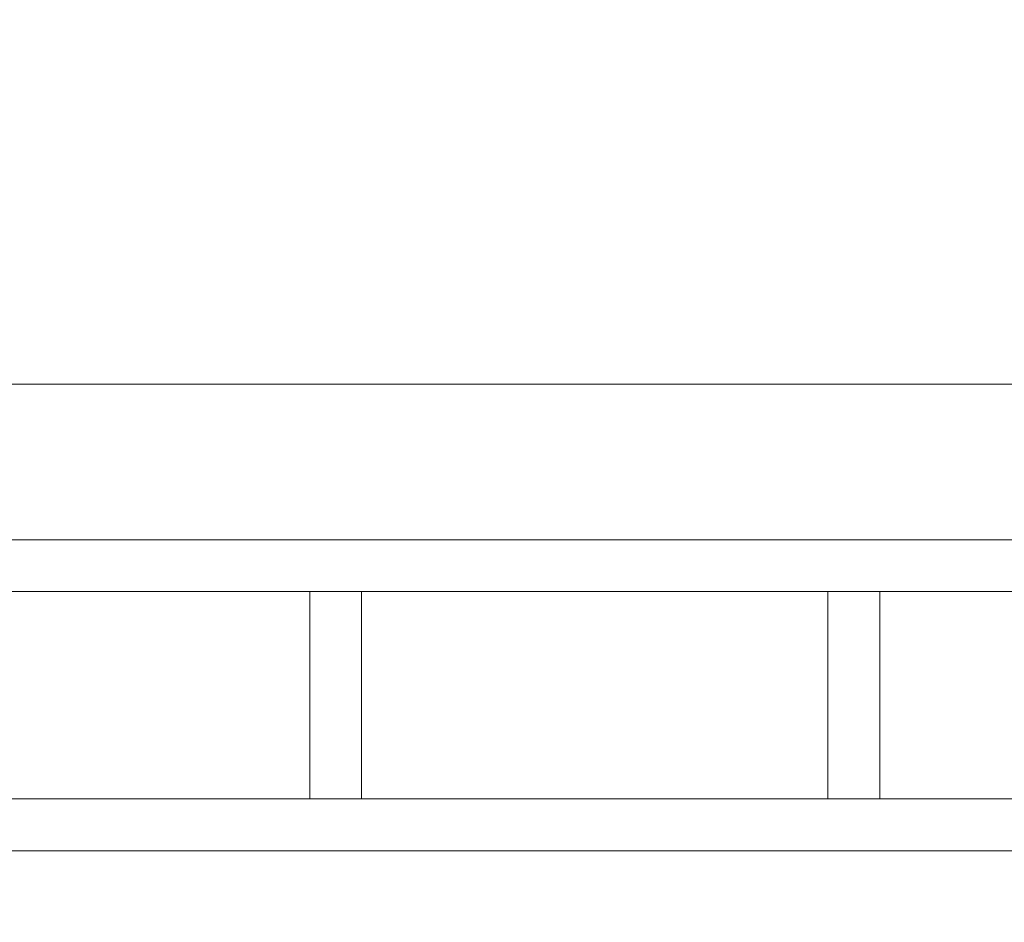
# Model space of a CAD drawing. Header units: millimetres. Extents: x 53458 to 260960, y -123310 to -87533.
# Tile 175 of 256: x 72104 to 72294, y -118981 to -118807. Entities that reach past the tile are written whole.
import ezdxf

# ---------------------------------------------------------------- set-up
doc = ezdxf.new("R2010")
doc.units = ezdxf.units.MM
doc.header["$MEASUREMENT"] = 0
for name, color, linetype in [('Nowe_A-Balkony', 7, 'Continuous'), ('Nowe_A-Balustrady', 7, 'Continuous'), ('Nowe_A-Wymiary-Wewnętrzne', 7, 'Continuous'), ('Nowe_A-Wymiary-Zewnętrzne', 7, 'Continuous')]:
    doc.layers.add(name, color=color, linetype=linetype)
for name, color, linetype, lineweight in [('Nowe_A-Balkony_Nr_pióra__89', 7, 'Continuous', 13), ('Nowe_A-Balustrady_Nr_pióra__11', 7, 'Continuous', 13), ('Nowe_A-Balustrady_Nr_pióra__91', 7, 'Continuous', 13), ('Nowe_A-Wymiary-Wewnętrzne_Nr_pióra__46', 5, 'Continuous', 15), ('Nowe_A-Wymiary-Zewnętrzne_Nr_pióra__46', 5, 'Continuous', 15)]:
    doc.layers.add(name, color=color, linetype=linetype, lineweight=lineweight)
for name, color, linetype, lineweight, true_color in [('Nowe_A-Wymiary-Wewnętrzne_Nr_pióra__45', 7, 'Continuous', 15, 0x40a5ff), ('Nowe_A-Wymiary-Wewnętrzne_Nr_pióra__85', 7, 'Continuous', 13, 0x80c2ff), ('Nowe_A-Wymiary-Zewnętrzne_Nr_pióra__45', 7, 'Continuous', 15, 0x40a5ff), ('Nowe_A-Wymiary-Zewnętrzne_Nr_pióra__85', 7, 'Continuous', 13, 0x80c2ff)]:
    doc.layers.add(name, color=color, linetype=linetype, lineweight=lineweight, true_color=true_color)
doc.styles.add('STYL_AUTOMATYCZNY_2', font='arial.ttf')
doc.dimstyles.new('STYL_AUTOMATYCZNY__1', dxfattribs={"dimtxt": 125, "dimasz": 47.5, "dimexe": 0.18, "dimexo": 20, "dimgap": 0, "dimtad": 1, "dimtih": 1, "dimtoh": 1, "dimdec": 1, "dimlfac": 0.1, "dimzin": 0, "dimdsep": 46, "dimtxsty": 'STYL_AUTOMATYCZNY_2', "dimblk": 'ARROWHEAD_11', "dimblk1": 'ARROWHEAD_11', "dimblk2": 'ARROWHEAD_11', "dimcen": 0.09, "dimclrd": 256, "dimclre": 256, "dimclrt": 5, "dimadec": 1, "dimazin": 0, "dimtfac": 1, "dimtdec": 4, "dimtmove": 0, "dimatfit": 3, "dimfxl": 0, "dimtolj": 1, "dimtzin": 0, "dimarcsym": 0})
doc.dimstyles.new('STYL_AUTOMATYCZNY__2', dxfattribs={"dimtxt": 125, "dimasz": 47.5, "dimexe": 0.18, "dimexo": 20, "dimgap": 0, "dimtad": 1, "dimdec": 1, "dimlfac": 0.1, "dimzin": 0, "dimdsep": 46, "dimtxsty": 'STYL_AUTOMATYCZNY_2', "dimblk": 'ARROWHEAD_11', "dimblk1": 'ARROWHEAD_11', "dimblk2": 'ARROWHEAD_11', "dimcen": 0.09, "dimclrd": 256, "dimclre": 256, "dimclrt": 5, "dimadec": 1, "dimazin": 0, "dimtfac": 1, "dimtdec": 4, "dimtmove": 0, "dimatfit": 3, "dimfxl": 0, "dimtolj": 1, "dimtzin": 0, "dimarcsym": 0})

# ---------------------------------------------------------------- blocks, each defined once
blk = doc.blocks.new('Strop_2', base_point=(91030.07224493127, -117167.597843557))
at = {"layer": 'Nowe_A-Balkony_Nr_pióra__89', "color": 7, "linetype": 'Continuous', "lineweight": 13, "flags": 128}
blk.add_lwpolyline([(91030.07224493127, -117167.597843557), (91030.07224493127, -118877.597758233), (64980.07224493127, -118877.597758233), (64980.07224493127, -117167.597843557)], close=True, dxfattribs=at)
blk = doc.blocks.new('Balustrada_1')
at = {"layer": 'Nowe_A-Balustrady_Nr_pióra__11', "color": 7, "linetype": 'Continuous', "lineweight": 13, "flags": 128}
for points in [[(72170.07224493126, -118957.5979270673), (72170.07224493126, -118917.5979270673), (72160.07224493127, -118917.5979270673), (72160.07224493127, -118957.5979270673)], [(72270.07224493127, -118957.5979270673), (72270.07224493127, -118917.5979270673), (72260.07224493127, -118917.5979270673), (72260.07224493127, -118957.5979270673)]]:
    blk.add_lwpolyline(points, close=True, dxfattribs=at)
at = {"layer": 'Nowe_A-Balustrady_Nr_pióra__91', "color": 7, "linetype": 'Continuous', "lineweight": 13, "flags": 128}
for points in [[(90720.07224493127, -118967.5979270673), (90720.07224493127, -118907.5979270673), (65290.07224493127, -118907.5979270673), (65290.07224493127, -118967.5979270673)], [(90720.07224493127, -118957.5979270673), (90720.07224493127, -118917.5979270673), (65290.07224493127, -118917.5979270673), (65290.07224493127, -118957.5979270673)]]:
    blk.add_lwpolyline(points, close=True, dxfattribs=at)
blk = doc.blocks.new('*D627')
at = {"layer": 'Nowe_A-Wymiary-Zewnętrzne_Nr_pióra__45', "linetype": 'Continuous', "lineweight": 15, "true_color": 0x40a5ff}
for points in [[(93176.56112434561, -117377.597843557), (93177.5126303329, -117382.3813864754), (93180.22228949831, -117386.4366784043), (93184.27758142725, -117389.1463375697), (93189.06112434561, -117390.097843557), (93193.84466726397, -117389.1463375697), (93197.8999591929, -117386.4366784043), (93200.60961835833, -117382.3813864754), (93201.56112434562, -117377.597843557), (93200.60961835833, -117372.8143006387), (93197.8999591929, -117368.7590087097), (93193.84466726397, -117366.0493495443), (93189.06112434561, -117365.097843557), (93184.27758142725, -117366.0493495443), (93180.22228949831, -117368.7590087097), (93177.5126303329, -117372.8143006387)], [(93176.56112434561, -118877.5979270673), (93177.5126303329, -118882.3814699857), (93180.22228949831, -118886.4367619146), (93184.27758142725, -118889.14642108), (93189.06112434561, -118890.0979270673), (93193.84466726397, -118889.14642108), (93197.8999591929, -118886.4367619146), (93200.60961835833, -118882.3814699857), (93201.56112434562, -118877.5979270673), (93200.60961835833, -118872.814384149), (93197.8999591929, -118868.75909222), (93193.84466726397, -118866.0494330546), (93189.06112434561, -118865.0979270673), (93184.27758142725, -118866.0494330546), (93180.22228949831, -118868.75909222), (93177.5126303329, -118872.814384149)]]:
    blk.add_hatch(color=161, dxfattribs=at).paths.add_polyline_path(points)
at = {"layer": 'Nowe_A-Wymiary-Zewnętrzne_Nr_pióra__45', "color": 161, "linetype": 'Continuous', "lineweight": 15, "true_color": 0x40a5ff}
for centre in [(93189.06112434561, -117377.597843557), (93189.06112434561, -118877.5979270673)]:
    blk.add_circle(centre, 12.5, dxfattribs=at)
at = {"layer": 'Nowe_A-Wymiary-Zewnętrzne_Nr_pióra__85', "color": 151, "linetype": 'Continuous', "lineweight": 13, "true_color": 0x80c2ff}
for p, q in [((93176.56112434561, -117377.597843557), (93142.18612434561, -117377.597843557)), ((93235.93612434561, -117377.597843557), (93201.56112434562, -117377.597843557)), ((93189.06112434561, -118865.0979270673), (93189.06112434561, -117390.097843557)), ((93176.56112434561, -118877.5979270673), (93142.18612434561, -118877.5979270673)), ((93235.93612434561, -118877.5979270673), (93201.56112434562, -118877.5979270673)), ((93189.06112434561, -118902.5979270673), (93189.06112434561, -118890.0979270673))]:
    blk.add_line(p, q, dxfattribs=at)
at = {"layer": 'Nowe_A-Wymiary-Zewnętrzne_Nr_pióra__46', "color": 5, "lineweight": 15, "char_height": 125, "attachment_point": 7, "rotation": 90, "style": 'STYL_AUTOMATYCZNY_2'}
for s, insert in [('\\A1;{\\pql;\\fArial|b0|i0|c238|p0;\\W1.000000;33,5}', (93164.06112434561, -117723.7478400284)), ('\\A1;{\\pql;\\fArial|b0|i0|c238|p0;\\W1.000000;150,0}', (93164.06112434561, -118508.9178937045))]:
    blk.add_mtext(s, dxfattribs=dict(at, insert=insert))
blk = doc.blocks.new('ARROWHEAD_11')
at = {"color": 0, "linetype": 'Continuous', "lineweight": 0}
blk.add_line((0, 0), (-1, 0), dxfattribs=at)
at = {"color": 0, "linetype": 'Continuous', "lineweight": 0, "const_width": 0.25, "flags": 128}
blk.add_lwpolyline([(-0.125, 0, 1), (0.125, 0, 1)], format="xyb", close=True, dxfattribs=at)
blk = doc.blocks.new('*D653')
at = {"layer": 'Nowe_A-Wymiary-Zewnętrzne_Nr_pióra__45', "linetype": 'Continuous', "lineweight": 15, "true_color": 0x40a5ff}
for points in [[(71992.57224493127, -120280.83360366), (71993.52375091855, -120285.6171465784), (71996.23341008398, -120289.6724385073), (72000.28870201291, -120292.3820976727), (72005.07224493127, -120293.33360366), (72009.85578784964, -120292.3820976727), (72013.91107977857, -120289.6724385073), (72016.62073894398, -120285.6171465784), (72017.57224493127, -120280.83360366), (72016.62073894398, -120276.0500607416), (72013.91107977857, -120271.9947688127), (72009.85578784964, -120269.2851096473), (72005.07224493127, -120268.33360366), (72000.28870201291, -120269.2851096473), (71996.23341008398, -120271.9947688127), (71993.52375091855, -120276.0500607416)], [(77992.57224493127, -120280.83360366), (77993.52375091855, -120285.6171465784), (77996.23341008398, -120289.6724385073), (78000.28870201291, -120292.3820976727), (78005.07224493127, -120293.33360366), (78009.85578784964, -120292.3820976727), (78013.91107977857, -120289.6724385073), (78016.62073894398, -120285.6171465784), (78017.57224493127, -120280.83360366), (78016.62073894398, -120276.0500607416), (78013.91107977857, -120271.9947688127), (78009.85578784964, -120269.2851096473), (78005.07224493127, -120268.33360366), (78000.28870201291, -120269.2851096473), (77996.23341008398, -120271.9947688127), (77993.52375091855, -120276.0500607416)]]:
    blk.add_hatch(color=161, dxfattribs=at).paths.add_polyline_path(points)
at = {"layer": 'Nowe_A-Wymiary-Zewnętrzne_Nr_pióra__45', "color": 161, "linetype": 'Continuous', "lineweight": 15, "true_color": 0x40a5ff}
for centre in [(72005.07224493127, -120280.83360366), (78005.07224493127, -120280.83360366)]:
    blk.add_circle(centre, 12.5, dxfattribs=at)
at = {"layer": 'Nowe_A-Wymiary-Zewnętrzne_Nr_pióra__85', "color": 151, "linetype": 'Continuous', "lineweight": 13, "true_color": 0x80c2ff}
for p, q in [((72005.07224493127, -120268.33360366), (72005.07224493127, -120233.95860366)), ((78005.07224493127, -120268.33360366), (78005.07224493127, -120233.95860366)), ((72017.57224493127, -120280.83360366), (77992.57224493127, -120280.83360366)), ((72005.07224493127, -120327.70860366), (72005.07224493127, -120293.33360366)), ((78005.07224493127, -120327.70860366), (78005.07224493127, -120293.33360366))]:
    blk.add_line(p, q, dxfattribs=at)
at = {"layer": 'Nowe_A-Wymiary-Zewnętrzne_Nr_pióra__46', "color": 5, "lineweight": 15, "insert": (74790.57723301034, -120255.83360366), "char_height": 125, "attachment_point": 7, "style": 'STYL_AUTOMATYCZNY_2'}
blk.add_mtext('\\A1;{\\pql;\\fArial|b0|i0|c238|p0;\\W1.000000;600,0}', dxfattribs=at)
blk = doc.blocks.new('*D658')
at = {"layer": 'Nowe_A-Wymiary-Zewnętrzne_Nr_pióra__45', "linetype": 'Continuous', "lineweight": 15, "true_color": 0x40a5ff}
for points in [[(64757.57224493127, -120980.0758241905), (64758.52375091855, -120984.8593671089), (64761.23341008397, -120988.9146590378), (64765.28870201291, -120991.6243182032), (64770.07224493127, -120992.5758241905), (64774.85578784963, -120991.6243182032), (64778.91107977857, -120988.9146590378), (64781.62073894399, -120984.8593671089), (64782.57224493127, -120980.0758241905), (64781.62073894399, -120975.2922812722), (64778.91107977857, -120971.2369893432), (64774.85578784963, -120968.5273301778), (64770.07224493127, -120967.5758241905), (64765.28870201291, -120968.5273301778), (64761.23341008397, -120971.2369893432), (64758.52375091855, -120975.2922812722)], [(91227.57224493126, -120980.0758241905), (91228.52375091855, -120984.8593671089), (91231.23341008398, -120988.9146590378), (91235.28870201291, -120991.6243182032), (91240.07224493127, -120992.5758241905), (91244.85578784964, -120991.6243182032), (91248.91107977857, -120988.9146590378), (91251.62073894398, -120984.8593671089), (91252.57224493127, -120980.0758241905), (91251.62073894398, -120975.2922812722), (91248.91107977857, -120971.2369893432), (91244.85578784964, -120968.5273301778), (91240.07224493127, -120967.5758241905), (91235.28870201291, -120968.5273301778), (91231.23341008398, -120971.2369893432), (91228.52375091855, -120975.2922812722)]]:
    blk.add_hatch(color=161, dxfattribs=at).paths.add_polyline_path(points)
at = {"layer": 'Nowe_A-Wymiary-Zewnętrzne_Nr_pióra__45', "color": 161, "linetype": 'Continuous', "lineweight": 15, "true_color": 0x40a5ff}
for centre in [(64770.07224493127, -120980.0758241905), (91240.07224493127, -120980.0758241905)]:
    blk.add_circle(centre, 12.5, dxfattribs=at)
at = {"layer": 'Nowe_A-Wymiary-Zewnętrzne_Nr_pióra__85', "color": 151, "linetype": 'Continuous', "lineweight": 13, "true_color": 0x80c2ff}
for p, q in [((64770.07224493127, -120967.5758241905), (64770.07224493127, -120933.2008241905)), ((91240.07224493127, -120967.5758241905), (91240.07224493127, -120933.2008241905)), ((64745.07224493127, -120980.0758241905), (64757.57224493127, -120980.0758241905)), ((64782.57224493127, -120980.0758241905), (91227.57224493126, -120980.0758241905)), ((91252.57224493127, -120980.0758241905), (91265.07224493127, -120980.0758241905)), ((64770.07224493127, -121026.9508241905), (64770.07224493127, -120992.5758241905)), ((91240.07224493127, -121026.9508241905), (91240.07224493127, -120992.5758241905))]:
    blk.add_line(p, q, dxfattribs=at)
at = {"layer": 'Nowe_A-Wymiary-Zewnętrzne_Nr_pióra__46', "color": 5, "lineweight": 15, "insert": (77719.09287589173, -120955.0758241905), "char_height": 125, "attachment_point": 7, "style": 'STYL_AUTOMATYCZNY_2'}
blk.add_mtext('\\A1;{\\pql;\\fArial|b0|i0|c238|p0;\\W1.000000;2\xa0647,0}', dxfattribs=at)
blk = doc.blocks.new('*D665')
at = {"layer": 'Nowe_A-Wymiary-Zewnętrzne_Nr_pióra__45', "linetype": 'Continuous', "lineweight": 15, "true_color": 0x40a5ff}
for points in [[(71192.62074503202, -120746.9950840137), (71193.5722510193, -120751.778626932), (71196.28191018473, -120755.833918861), (71200.33720211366, -120758.5435780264), (71205.12074503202, -120759.4950840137), (71209.90428795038, -120758.5435780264), (71213.95957987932, -120755.833918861), (71216.66923904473, -120751.778626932), (71217.62074503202, -120746.9950840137), (71216.66923904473, -120742.2115410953), (71213.95957987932, -120738.1562491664), (71209.90428795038, -120735.446590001), (71205.12074503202, -120734.4950840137), (71200.33720211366, -120735.446590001), (71196.28191018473, -120738.1562491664), (71193.5722510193, -120742.2115410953)], [(72492.53421987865, -120746.9950840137), (72493.48572586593, -120751.778626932), (72496.19538503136, -120755.833918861), (72500.25067696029, -120758.5435780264), (72505.03421987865, -120759.4950840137), (72509.81776279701, -120758.5435780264), (72513.87305472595, -120755.833918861), (72516.58271389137, -120751.778626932), (72517.53421987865, -120746.9950840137), (72516.58271389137, -120742.2115410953), (72513.87305472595, -120738.1562491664), (72509.81776279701, -120735.446590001), (72505.03421987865, -120734.4950840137), (72500.25067696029, -120735.446590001), (72496.19538503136, -120738.1562491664), (72493.48572586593, -120742.2115410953)]]:
    blk.add_hatch(color=161, dxfattribs=at).paths.add_polyline_path(points)
at = {"layer": 'Nowe_A-Wymiary-Zewnętrzne_Nr_pióra__45', "color": 161, "linetype": 'Continuous', "lineweight": 15, "true_color": 0x40a5ff}
for centre in [(71205.12074503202, -120746.9950840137), (72505.03421987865, -120746.9950840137)]:
    blk.add_circle(centre, 12.5, dxfattribs=at)
at = {"layer": 'Nowe_A-Wymiary-Zewnętrzne_Nr_pióra__85', "color": 151, "linetype": 'Continuous', "lineweight": 13, "true_color": 0x80c2ff}
for p, q in [((71205.12074503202, -120734.4950840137), (71205.12074503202, -120700.1200840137)), ((72505.03421987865, -120734.4950840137), (72505.03421987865, -120700.1200840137)), ((71217.62074503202, -120746.9950840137), (72492.53421987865, -120746.9950840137)), ((71205.12074503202, -120793.8700840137), (71205.12074503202, -120759.4950840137)), ((72505.03421987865, -120793.8700840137), (72505.03421987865, -120759.4950840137))]:
    blk.add_line(p, q, dxfattribs=at)
at = {"layer": 'Nowe_A-Wymiary-Zewnętrzne_Nr_pióra__46', "color": 5, "lineweight": 15, "insert": (71640.5824705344, -120721.9950840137), "char_height": 125, "attachment_point": 7, "style": 'STYL_AUTOMATYCZNY_2'}
blk.add_mtext('\\A1;{\\pql;\\fArial|b0|i0|c238|p0;\\W1.000000;130,0}', dxfattribs=at)
blk = doc.blocks.new('*D682')
at = {"layer": 'Nowe_A-Wymiary-Zewnętrzne_Nr_pióra__45', "linetype": 'Continuous', "lineweight": 15, "true_color": 0x40a5ff}
for points in [[(71857.57224493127, -120513.9143438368), (71858.52375091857, -120518.6978867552), (71861.23341008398, -120522.7531786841), (71865.28870201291, -120525.4628378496), (71870.07224493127, -120526.4143438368), (71874.85578784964, -120525.4628378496), (71878.91107977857, -120522.7531786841), (71881.620738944, -120518.6978867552), (71882.57224493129, -120513.9143438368), (71881.620738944, -120509.1308009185), (71878.91107977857, -120505.0755089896), (71874.85578784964, -120502.3658498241), (71870.07224493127, -120501.4143438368), (71865.28870201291, -120502.3658498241), (71861.23341008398, -120505.0755089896), (71858.52375091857, -120509.1308009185)], [(72127.57224493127, -120513.9143438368), (72128.52375091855, -120518.6978867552), (72131.23341008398, -120522.7531786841), (72135.28870201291, -120525.4628378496), (72140.07224493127, -120526.4143438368), (72144.85578784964, -120525.4628378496), (72148.91107977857, -120522.7531786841), (72151.620738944, -120518.6978867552), (72152.57224493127, -120513.9143438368), (72151.620738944, -120509.1308009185), (72148.91107977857, -120505.0755089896), (72144.85578784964, -120502.3658498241), (72140.07224493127, -120501.4143438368), (72135.28870201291, -120502.3658498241), (72131.23341008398, -120505.0755089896), (72128.52375091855, -120509.1308009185)]]:
    blk.add_hatch(color=161, dxfattribs=at).paths.add_polyline_path(points)
at = {"layer": 'Nowe_A-Wymiary-Zewnętrzne_Nr_pióra__45', "color": 161, "linetype": 'Continuous', "lineweight": 15, "true_color": 0x40a5ff}
for centre in [(71870.07224493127, -120513.9143438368), (72140.07224493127, -120513.9143438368)]:
    blk.add_circle(centre, 12.5, dxfattribs=at)
at = {"layer": 'Nowe_A-Wymiary-Zewnętrzne_Nr_pióra__85', "color": 151, "linetype": 'Continuous', "lineweight": 13, "true_color": 0x80c2ff}
for p, q in [((71870.07224493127, -120501.4143438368), (71870.07224493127, -120467.0393438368)), ((72140.07224493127, -120501.4143438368), (72140.07224493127, -120467.0393438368)), ((71882.57224493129, -120513.9143438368), (72127.57224493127, -120513.9143438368)), ((71870.07224493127, -120560.7893438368), (71870.07224493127, -120526.4143438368)), ((72140.07224493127, -120560.7893438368), (72140.07224493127, -120526.4143438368))]:
    blk.add_line(p, q, dxfattribs=at)
blk = doc.blocks.new('*D683')
at = {"layer": 'Nowe_A-Wymiary-Zewnętrzne_Nr_pióra__45', "linetype": 'Continuous', "lineweight": 15, "true_color": 0x40a5ff}
for points in [[(72127.57224493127, -120513.9143438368), (72128.52375091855, -120518.6978867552), (72131.23341008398, -120522.7531786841), (72135.28870201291, -120525.4628378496), (72140.07224493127, -120526.4143438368), (72144.85578784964, -120525.4628378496), (72148.91107977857, -120522.7531786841), (72151.620738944, -120518.6978867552), (72152.57224493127, -120513.9143438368), (72151.620738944, -120509.1308009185), (72148.91107977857, -120505.0755089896), (72144.85578784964, -120502.3658498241), (72140.07224493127, -120501.4143438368), (72135.28870201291, -120502.3658498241), (72131.23341008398, -120505.0755089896), (72128.52375091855, -120509.1308009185)], [(77857.57224493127, -120513.9143438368), (77858.52375091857, -120518.6978867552), (77861.23341008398, -120522.7531786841), (77865.28870201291, -120525.4628378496), (77870.07224493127, -120526.4143438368), (77874.85578784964, -120525.4628378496), (77878.91107977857, -120522.7531786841), (77881.620738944, -120518.6978867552), (77882.57224493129, -120513.9143438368), (77881.620738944, -120509.1308009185), (77878.91107977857, -120505.0755089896), (77874.85578784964, -120502.3658498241), (77870.07224493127, -120501.4143438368), (77865.28870201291, -120502.3658498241), (77861.23341008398, -120505.0755089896), (77858.52375091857, -120509.1308009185)]]:
    blk.add_hatch(color=161, dxfattribs=at).paths.add_polyline_path(points)
at = {"layer": 'Nowe_A-Wymiary-Zewnętrzne_Nr_pióra__45', "color": 161, "linetype": 'Continuous', "lineweight": 15, "true_color": 0x40a5ff}
for centre in [(72140.07224493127, -120513.9143438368), (77870.07224493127, -120513.9143438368)]:
    blk.add_circle(centre, 12.5, dxfattribs=at)
at = {"layer": 'Nowe_A-Wymiary-Zewnętrzne_Nr_pióra__85', "color": 151, "linetype": 'Continuous', "lineweight": 13, "true_color": 0x80c2ff}
for p, q in [((72140.07224493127, -120501.4143438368), (72140.07224493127, -120467.0393438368)), ((77870.07224493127, -120501.4143438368), (77870.07224493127, -120467.0393438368)), ((72152.57224493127, -120513.9143438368), (77857.57224493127, -120513.9143438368)), ((72140.07224493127, -120560.7893438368), (72140.07224493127, -120526.4143438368)), ((77870.07224493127, -120560.7893438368), (77870.07224493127, -120526.4143438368))]:
    blk.add_line(p, q, dxfattribs=at)
at = {"layer": 'Nowe_A-Wymiary-Zewnętrzne_Nr_pióra__46', "color": 5, "lineweight": 15, "char_height": 125, "attachment_point": 7, "style": 'STYL_AUTOMATYCZNY_2'}
for s, insert in [('\\A1;{\\pql;\\fArial|b0|i0|c238|p0;\\W1.000000;573,0}', (74623.75223653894, -120488.9143438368)), ('\\A1;{\\pql;\\fArial|b0|i0|c238|p0;\\W1.000000;27,0}', (77523.92224845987, -120488.9143438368))]:
    blk.add_mtext(s, dxfattribs=dict(at, insert=insert))
blk = doc.blocks.new('*D702')
at = {"layer": 'Nowe_A-Wymiary-Wewnętrzne_Nr_pióra__45', "linetype": 'Continuous', "lineweight": 15, "true_color": 0x40a5ff}
for points in [[(66010.64599526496, -117377.597843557), (66011.59750125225, -117382.3813864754), (66014.30716041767, -117386.4366784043), (66018.36245234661, -117389.1463375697), (66023.14599526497, -117390.097843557), (66027.92953818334, -117389.1463375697), (66031.98483011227, -117386.4366784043), (66034.69448927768, -117382.3813864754), (66035.64599526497, -117377.597843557), (66034.69448927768, -117372.8143006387), (66031.98483011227, -117368.7590087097), (66027.92953818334, -117366.0493495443), (66023.14599526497, -117365.097843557), (66018.36245234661, -117366.0493495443), (66014.30716041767, -117368.7590087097), (66011.59750125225, -117372.8143006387)], [(66010.64599526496, -118877.5979270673), (66011.59750125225, -118882.3814699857), (66014.30716041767, -118886.4367619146), (66018.36245234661, -118889.14642108), (66023.14599526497, -118890.0979270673), (66027.92953818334, -118889.14642108), (66031.98483011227, -118886.4367619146), (66034.69448927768, -118882.3814699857), (66035.64599526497, -118877.5979270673), (66034.69448927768, -118872.814384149), (66031.98483011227, -118868.75909222), (66027.92953818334, -118866.0494330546), (66023.14599526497, -118865.0979270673), (66018.36245234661, -118866.0494330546), (66014.30716041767, -118868.75909222), (66011.59750125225, -118872.814384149)]]:
    blk.add_hatch(color=161, dxfattribs=at).paths.add_polyline_path(points)
at = {"layer": 'Nowe_A-Wymiary-Wewnętrzne_Nr_pióra__45', "color": 161, "linetype": 'Continuous', "lineweight": 15, "true_color": 0x40a5ff}
for centre in [(66023.14599526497, -117377.597843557), (66023.14599526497, -118877.5979270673)]:
    blk.add_circle(centre, 12.5, dxfattribs=at)
at = {"layer": 'Nowe_A-Wymiary-Wewnętrzne_Nr_pióra__85', "color": 151, "linetype": 'Continuous', "lineweight": 13, "true_color": 0x80c2ff}
for p, q in [((66010.64599526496, -117377.597843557), (65976.27099526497, -117377.597843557)), ((66070.02099526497, -117377.597843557), (66035.64599526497, -117377.597843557)), ((66023.14599526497, -118865.0979270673), (66023.14599526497, -117390.097843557)), ((66010.64599526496, -118877.5979270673), (65976.27099526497, -118877.5979270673)), ((66070.02099526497, -118877.5979270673), (66035.64599526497, -118877.5979270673)), ((66023.14599526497, -118902.5979270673), (66023.14599526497, -118890.0979270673))]:
    blk.add_line(p, q, dxfattribs=at)
at = {"layer": 'Nowe_A-Wymiary-Wewnętrzne_Nr_pióra__46', "color": 5, "lineweight": 15, "insert": (65998.14599526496, -118342.0928972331), "char_height": 125, "attachment_point": 7, "rotation": 90, "style": 'STYL_AUTOMATYCZNY_2'}
blk.add_mtext('\\A1;{\\pql;\\fArial|b0|i0|c238|p0;\\W1.000000;150,0}', dxfattribs=at)
blk = doc.blocks.new('*D714')
at = {"layer": 'Nowe_A-Wymiary-Wewnętrzne_Nr_pióra__45', "linetype": 'Continuous', "lineweight": 15, "true_color": 0x40a5ff}
for points in [[(89974.49849459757, -117377.597843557), (89975.45000058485, -117382.3813864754), (89978.15965975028, -117386.4366784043), (89982.21495167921, -117389.1463375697), (89986.99849459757, -117390.097843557), (89991.78203751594, -117389.1463375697), (89995.83732944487, -117386.4366784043), (89998.54698861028, -117382.3813864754), (89999.49849459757, -117377.597843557), (89998.54698861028, -117372.8143006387), (89995.83732944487, -117368.7590087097), (89991.78203751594, -117366.0493495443), (89986.99849459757, -117365.097843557), (89982.21495167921, -117366.0493495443), (89978.15965975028, -117368.7590087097), (89975.45000058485, -117372.8143006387)], [(89974.49849459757, -118877.5979270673), (89975.45000058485, -118882.3814699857), (89978.15965975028, -118886.4367619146), (89982.21495167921, -118889.14642108), (89986.99849459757, -118890.0979270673), (89991.78203751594, -118889.14642108), (89995.83732944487, -118886.4367619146), (89998.54698861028, -118882.3814699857), (89999.49849459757, -118877.5979270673), (89998.54698861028, -118872.814384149), (89995.83732944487, -118868.75909222), (89991.78203751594, -118866.0494330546), (89986.99849459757, -118865.0979270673), (89982.21495167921, -118866.0494330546), (89978.15965975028, -118868.75909222), (89975.45000058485, -118872.814384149)]]:
    blk.add_hatch(color=161, dxfattribs=at).paths.add_polyline_path(points)
at = {"layer": 'Nowe_A-Wymiary-Wewnętrzne_Nr_pióra__45', "color": 161, "linetype": 'Continuous', "lineweight": 15, "true_color": 0x40a5ff}
for centre in [(89986.99849459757, -117377.597843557), (89986.99849459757, -118877.5979270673)]:
    blk.add_circle(centre, 12.5, dxfattribs=at)
at = {"layer": 'Nowe_A-Wymiary-Wewnętrzne_Nr_pióra__85', "color": 151, "linetype": 'Continuous', "lineweight": 13, "true_color": 0x80c2ff}
for p, q in [((89974.49849459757, -117377.597843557), (89940.12349459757, -117377.597843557)), ((90033.87349459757, -117377.597843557), (89999.49849459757, -117377.597843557)), ((89986.99849459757, -118865.0979270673), (89986.99849459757, -117390.097843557)), ((89974.49849459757, -118877.5979270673), (89940.12349459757, -118877.5979270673)), ((90033.87349459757, -118877.5979270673), (89999.49849459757, -118877.5979270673)), ((89986.99849459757, -118902.5979270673), (89986.99849459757, -118890.0979270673))]:
    blk.add_line(p, q, dxfattribs=at)
at = {"layer": 'Nowe_A-Wymiary-Wewnętrzne_Nr_pióra__46', "color": 5, "lineweight": 15, "insert": (89961.99849459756, -118342.0928972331), "char_height": 125, "attachment_point": 7, "rotation": 90, "style": 'STYL_AUTOMATYCZNY_2'}
blk.add_mtext('\\A1;{\\pql;\\fArial|b0|i0|c238|p0;\\W1.000000;150,0}', dxfattribs=at)

msp = doc.modelspace()

# ---------------------------------------------------------------- block references
at = {"layer": 'Nowe_A-Balkony', "color": 7, "linetype": 'Continuous', "lineweight": 13}
msp.add_blockref('Strop_2', (91030.07224493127, -117167.597843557), dxfattribs=at)
at = {"layer": 'Nowe_A-Balustrady', "color": 7, "linetype": 'Continuous', "lineweight": 13}
msp.add_blockref('Balustrada_1', (0, 0), dxfattribs=at)

# ---------------------------------------------------------------- dimensions: what is measured, and where the dimension line sits
at = {"layer": 'Nowe_A-Wymiary-Wewnętrzne', "color": 151, "linetype": 'Continuous', "lineweight": 13, "true_color": 0x80c2ff}
for base, picture, middle in [((66023.14599526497, -117377.597843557), '*D702', (65935.64599526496, -118132.7060135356)), ((89986.99849459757, -117377.597843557), '*D714', (89899.49849459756, -118132.7060135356))]:
    dim = msp.add_linear_dim(base=base, p1=(65290.07224493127, -118877.5979270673), p2=(78005.07224493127, -117377.597843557), angle=90, dimstyle='STYL_AUTOMATYCZNY__2', dxfattribs=at)
    dim.commit()
    dim.dimension.update_dxf_attribs({"geometry": picture, "text_midpoint": middle, "dimtype": 160, "text_rotation": 90})
at = {"layer": 'Nowe_A-Wymiary-Zewnętrzne', "color": 151, "linetype": 'Continuous', "lineweight": 13, "true_color": 0x80c2ff}
for base, p1, p2, picture, middle in [((78005.07224493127, -120280.83360366), (72005.07224493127, -94582.4787611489), (78005.07224493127, -94582.4787611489), '*D653', (74999.96411670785, -120193.33360366)), ((91240.07224493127, -120980.0758241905), (64770.07224493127, -98707.59789634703), (91240.07224493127, -98707.59784355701), '*D658', (78000.21413458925, -120892.5758241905)), ((77870.07224493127, -120513.9143438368), (72140.07224493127, -113292.5968466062), (77870.07224493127, -113157.5968466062), '*D683', (74833.13912023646, -120426.4143438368)), ((72140.07224493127, -120513.9143438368), (71870.07224493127, -113292.5968466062), (72140.07224493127, -113292.5968466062), '*D682', (71685.74475198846, -120426.4143438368)), ((72505.03421987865, -120746.9950840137), (71205.12074503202, -117167.597843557), (72505.03421987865, -117117.597843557), '*D665', (71849.96935423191, -120659.4950840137))]:
    dim = msp.add_linear_dim(base=base, p1=p1, p2=p2, dimstyle='STYL_AUTOMATYCZNY__1', dxfattribs=at)
    dim.commit()
    dim.dimension.update_dxf_attribs({"geometry": picture, "text_midpoint": middle, "dimtype": 160})
dim = msp.add_linear_dim(base=(93189.06112434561, -117377.597843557), p1=(64920.07224493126, -118877.5979270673), p2=(64770.07224493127, -117377.597843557), angle=90, dimstyle='STYL_AUTOMATYCZNY__2', dxfattribs=at)
dim.commit()
dim.dimension.update_dxf_attribs({"geometry": '*D627', "text_midpoint": (93101.56112434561, -118299.531010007), "dimtype": 160, "text_rotation": 90})

doc.saveas('drawing.dxf')
